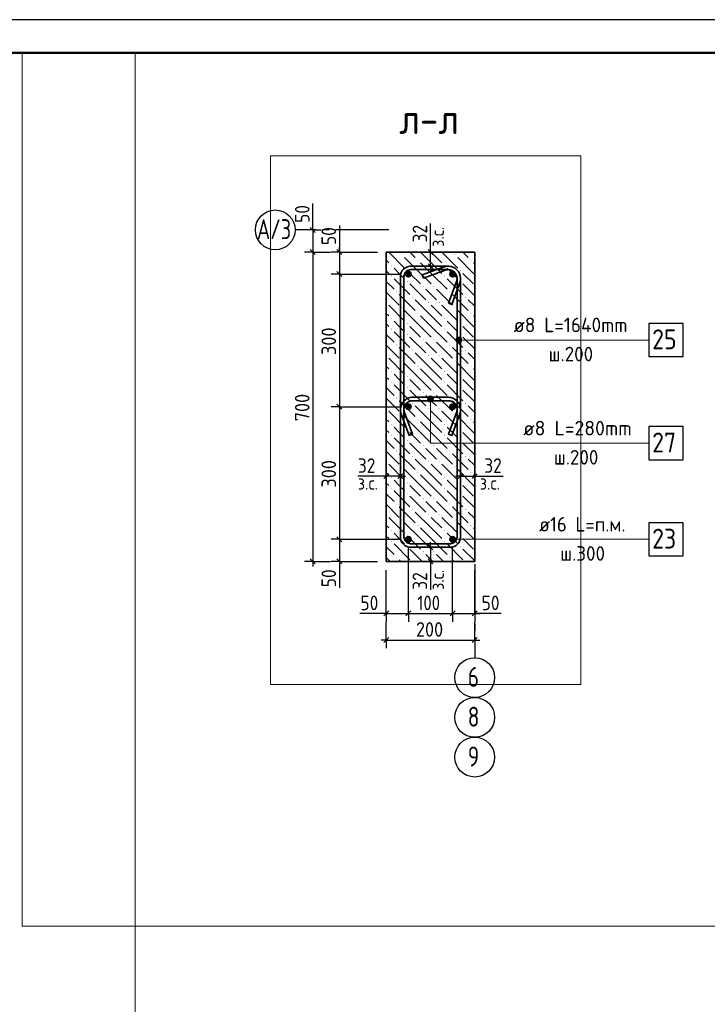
# Model space of a CAD drawing. Header units: millimetres. Extents: x 0 to 42000, y 0 to 29700.
# Tile 13 of 18: x 21261 to 31631, y 14850 to 29700. Entities that reach past the tile are written whole.
import ezdxf

# ---------------------------------------------------------------- set-up
doc = ezdxf.new("R2010")
doc.units = ezdxf.units.MM
doc.linetypes.add('______5', pattern=[1100, 800, -100, 100, -100])
for name, color, linetype, lineweight in [('S1 Продольная арматура', 7, 'Continuous', 35), ('Standard', 7, 'Continuous', 25), ('ЖБ Пилон', 7, 'Continuous', 35), ('Заголовок чертежа', 7, 'Continuous', 25), ('Затяжка', 52, 'Continuous', 25), ('Позиционная метка линия выноска', 7, 'Continuous', 13)]:
    doc.layers.add(name, color=color, linetype=linetype, lineweight=lineweight)
doc.layers.add('Оси', color=7, linetype='______5')
doc.layers.add('Размерная выноска', color=7, linetype='Continuous')
doc.layers.add('Хомут', color=7, linetype='Continuous', lineweight=25, true_color=0x6e3c1e)
doc.styles.add('ISOCPEUR', font='txt')

msp = doc.modelspace()

# ---------------------------------------------------------------- hatches: boundary and pattern name
at = {"layer": 'S1 Продольная арматура', "linetype": 'Continuous', "lineweight": 18, "transparency": 33554687}
for points in [[(27176, 25863), (27172, 25884), (27160, 25901), (27143, 25912), (27123, 25916), (27102, 25912), (27085, 25901), (27073, 25884), (27069, 25863), (27073, 25843), (27085, 25825), (27102, 25814), (27123, 25810), (27143, 25814), (27160, 25825), (27172, 25843)], [(27176, 25863), (27172, 25884), (27160, 25901), (27143, 25912), (27123, 25916), (27102, 25912), (27085, 25901), (27073, 25884), (27069, 25863), (27073, 25843), (27085, 25825), (27102, 25814), (27123, 25810), (27143, 25814), (27160, 25825), (27172, 25843)], [(27843, 25863), (27839, 25884), (27827, 25901), (27810, 25912), (27789, 25916), (27769, 25912), (27752, 25901), (27740, 25884), (27736, 25863), (27740, 25843), (27752, 25825), (27769, 25814), (27789, 25810), (27810, 25814), (27827, 25825), (27839, 25843)], [(27843, 25863), (27839, 25884), (27827, 25901), (27810, 25912), (27789, 25916), (27769, 25912), (27752, 25901), (27740, 25884), (27736, 25863), (27740, 25843), (27752, 25825), (27769, 25814), (27789, 25810), (27810, 25814), (27827, 25825), (27839, 25843)], [(27176, 23863), (27172, 23884), (27160, 23901), (27143, 23912), (27123, 23916), (27102, 23912), (27085, 23901), (27073, 23884), (27069, 23863), (27073, 23843), (27085, 23825), (27102, 23814), (27123, 23810), (27143, 23814), (27160, 23825), (27172, 23843)], [(27176, 23863), (27172, 23884), (27160, 23901), (27143, 23912), (27123, 23916), (27102, 23912), (27085, 23901), (27073, 23884), (27069, 23863), (27073, 23843), (27085, 23825), (27102, 23814), (27123, 23810), (27143, 23814), (27160, 23825), (27172, 23843)], [(27843, 23863), (27839, 23884), (27827, 23901), (27810, 23912), (27789, 23916), (27769, 23912), (27752, 23901), (27740, 23884), (27736, 23863), (27740, 23843), (27752, 23825), (27769, 23814), (27789, 23810), (27810, 23814), (27827, 23825), (27839, 23843)], [(27843, 23863), (27839, 23884), (27827, 23901), (27810, 23912), (27789, 23916), (27769, 23912), (27752, 23901), (27740, 23884), (27736, 23863), (27740, 23843), (27752, 23825), (27769, 23814), (27789, 23810), (27810, 23814), (27827, 23825), (27839, 23843)], [(27176, 21863), (27172, 21884), (27160, 21901), (27143, 21912), (27123, 21916), (27102, 21912), (27085, 21901), (27073, 21884), (27069, 21863), (27073, 21843), (27085, 21825), (27102, 21814), (27123, 21810), (27143, 21814), (27160, 21825), (27172, 21843)], [(27176, 21863), (27172, 21884), (27160, 21901), (27143, 21912), (27123, 21916), (27102, 21912), (27085, 21901), (27073, 21884), (27069, 21863), (27073, 21843), (27085, 21825), (27102, 21814), (27123, 21810), (27143, 21814), (27160, 21825), (27172, 21843)], [(27843, 21863), (27839, 21884), (27827, 21901), (27810, 21912), (27789, 21916), (27769, 21912), (27752, 21901), (27740, 21884), (27736, 21863), (27740, 21843), (27752, 21825), (27769, 21814), (27789, 21810), (27810, 21814), (27827, 21825), (27839, 21843)], [(27843, 21863), (27839, 21884), (27827, 21901), (27810, 21912), (27789, 21916), (27769, 21912), (27752, 21901), (27740, 21884), (27736, 21863), (27740, 21843), (27752, 21825), (27769, 21814), (27789, 21810), (27810, 21814), (27827, 21825), (27839, 21843)]]:
    msp.add_hatch(color=7, dxfattribs=at).paths.add_polyline_path(points)
at = {"layer": 'ЖБ Пилон', "linetype": 'Continuous', "lineweight": 18, "transparency": 33554687}
for points in [[(27020, 26154), (27026, 26161), (27033, 26154), (27026, 26148)], [(27820, 26154), (27826, 26161), (27833, 26154), (27826, 26148)], [(26860, 25994), (26866, 26001), (26873, 25994), (26866, 25988)], [(27260, 26074), (27266, 26081), (27273, 26074), (27266, 26068)], [(27660, 25994), (27666, 26001), (27673, 25994), (27666, 25988)], [(28060, 26074), (28066, 26081), (28073, 26074), (28066, 26068)], [(26860, 25834), (26866, 25841), (26873, 25834), (26866, 25828)], [(27100, 25914), (27106, 25921), (27113, 25914), (27106, 25908)], [(27660, 25834), (27666, 25841), (27673, 25834), (27666, 25828)], [(27900, 25914), (27906, 25921), (27913, 25914), (27906, 25908)], [(27100, 25754), (27106, 25761), (27113, 25754), (27106, 25748)], [(27900, 25754), (27906, 25761), (27913, 25754), (27906, 25748)], [(26940, 25594), (26946, 25601), (26953, 25594), (26946, 25588)], [(27340, 25674), (27346, 25681), (27353, 25674), (27346, 25668)], [(27500, 25674), (27506, 25681), (27513, 25674), (27506, 25668)], [(27740, 25594), (27746, 25601), (27753, 25594), (27746, 25588)], [(26789, 25437), (26793, 25434), (26789, 25431)], [(27180, 25514), (27186, 25521), (27193, 25514), (27186, 25508)], [(27420, 25434), (27426, 25441), (27433, 25434), (27426, 25428)], [(27580, 25434), (27586, 25441), (27593, 25434), (27586, 25428)], [(27980, 25514), (27986, 25521), (27993, 25514), (27986, 25508)], [(27020, 25354), (27026, 25361), (27033, 25354), (27026, 25348)], [(27260, 25274), (27266, 25281), (27273, 25274), (27266, 25268)], [(27820, 25354), (27826, 25361), (27833, 25354), (27826, 25348)], [(28060, 25274), (28066, 25281), (28073, 25274), (28066, 25268)], [(26860, 25194), (26866, 25201), (26873, 25194), (26866, 25188)], [(27100, 25114), (27106, 25121), (27113, 25114), (27106, 25108)], [(27660, 25194), (27666, 25201), (27673, 25194), (27666, 25188)], [(27900, 25114), (27906, 25121), (27913, 25114), (27906, 25108)], [(26860, 25034), (26866, 25041), (26873, 25034), (26866, 25028)], [(27100, 24954), (27106, 24961), (27113, 24954), (27106, 24948)], [(27660, 25034), (27666, 25041), (27673, 25034), (27666, 25028)], [(27900, 24954), (27906, 24961), (27913, 24954), (27906, 24948)], [(26940, 24794), (26946, 24801), (26953, 24794), (26946, 24788)], [(27340, 24874), (27346, 24881), (27353, 24874), (27346, 24868)], [(27500, 24874), (27506, 24881), (27513, 24874), (27506, 24868)], [(27740, 24794), (27746, 24801), (27753, 24794), (27746, 24788)], [(27180, 24714), (27186, 24721), (27193, 24714), (27186, 24708)], [(27980, 24714), (27986, 24721), (27993, 24714), (27986, 24708)], [(26789, 24637), (26793, 24634), (26789, 24631)], [(27020, 24554), (27026, 24561), (27033, 24554), (27026, 24548)], [(27420, 24634), (27426, 24641), (27433, 24634), (27426, 24628)], [(27580, 24634), (27586, 24641), (27593, 24634), (27586, 24628)], [(27820, 24554), (27826, 24561), (27833, 24554), (27826, 24548)], [(26860, 24394), (26866, 24401), (26873, 24394), (26866, 24388)], [(27260, 24474), (27266, 24481), (27273, 24474), (27266, 24468)], [(27660, 24394), (27666, 24401), (27673, 24394), (27666, 24388)], [(28060, 24474), (28066, 24481), (28073, 24474), (28066, 24468)], [(26860, 24234), (26866, 24241), (26873, 24234), (26866, 24228)], [(27100, 24314), (27106, 24321), (27113, 24314), (27106, 24308)], [(27660, 24234), (27666, 24241), (27673, 24234), (27666, 24228)], [(27900, 24314), (27906, 24321), (27913, 24314), (27906, 24308)], [(27100, 24154), (27106, 24161), (27113, 24154), (27106, 24148)], [(27340, 24074), (27346, 24081), (27353, 24074), (27346, 24068)], [(27500, 24074), (27506, 24081), (27513, 24074), (27506, 24068)], [(27900, 24154), (27906, 24161), (27913, 24154), (27906, 24148)], [(26940, 23994), (26946, 24001), (26953, 23994), (26946, 23988)], [(27180, 23914), (27186, 23921), (27193, 23914), (27186, 23908)], [(27740, 23994), (27746, 24001), (27753, 23994), (27746, 23988)], [(27980, 23914), (27986, 23921), (27993, 23914), (27986, 23908)], [(26789, 23837), (26793, 23834), (26789, 23831)], [(27020, 23754), (27026, 23761), (27033, 23754), (27026, 23748)], [(27420, 23834), (27426, 23841), (27433, 23834), (27426, 23828)], [(27580, 23834), (27586, 23841), (27593, 23834), (27586, 23828)], [(27820, 23754), (27826, 23761), (27833, 23754), (27826, 23748)], [(27260, 23674), (27266, 23681), (27273, 23674), (27266, 23668)], [(28060, 23674), (28066, 23681), (28073, 23674), (28066, 23668)], [(26860, 23594), (26866, 23601), (26873, 23594), (26866, 23588)], [(27100, 23514), (27106, 23521), (27113, 23514), (27106, 23508)], [(27660, 23594), (27666, 23601), (27673, 23594), (27666, 23588)], [(27900, 23514), (27906, 23521), (27913, 23514), (27906, 23508)], [(26860, 23434), (26866, 23441), (26873, 23434), (26866, 23428)], [(27100, 23354), (27106, 23361), (27113, 23354), (27106, 23348)], [(27660, 23434), (27666, 23441), (27673, 23434), (27666, 23428)], [(27900, 23354), (27906, 23361), (27913, 23354), (27906, 23348)], [(26940, 23194), (26946, 23201), (26953, 23194), (26946, 23188)], [(27340, 23274), (27346, 23281), (27353, 23274), (27346, 23268)], [(27500, 23274), (27506, 23281), (27513, 23274), (27506, 23268)], [(27740, 23194), (27746, 23201), (27753, 23194), (27746, 23188)], [(26789, 23037), (26793, 23034), (26789, 23031)], [(27180, 23114), (27186, 23121), (27193, 23114), (27186, 23108)], [(27420, 23034), (27426, 23041), (27433, 23034), (27426, 23028)], [(27580, 23034), (27586, 23041), (27593, 23034), (27586, 23028)], [(27980, 23114), (27986, 23121), (27993, 23114), (27986, 23108)], [(27020, 22954), (27026, 22961), (27033, 22954), (27026, 22948)], [(27260, 22874), (27266, 22881), (27273, 22874), (27266, 22868)], [(27820, 22954), (27826, 22961), (27833, 22954), (27826, 22948)], [(28060, 22874), (28066, 22881), (28073, 22874), (28066, 22868)], [(26860, 22794), (26866, 22801), (26873, 22794), (26866, 22788)], [(27100, 22714), (27106, 22721), (27113, 22714), (27106, 22708)], [(27660, 22794), (27666, 22801), (27673, 22794), (27666, 22788)], [(27900, 22714), (27906, 22721), (27913, 22714), (27906, 22708)], [(26860, 22634), (26866, 22641), (26873, 22634), (26866, 22628)], [(27660, 22634), (27666, 22641), (27673, 22634), (27666, 22628)], [(27100, 22554), (27106, 22561), (27113, 22554), (27106, 22548)], [(27340, 22474), (27346, 22481), (27353, 22474), (27346, 22468)], [(27500, 22474), (27506, 22481), (27513, 22474), (27506, 22468)], [(27900, 22554), (27906, 22561), (27913, 22554), (27906, 22548)], [(26940, 22394), (26946, 22401), (26953, 22394), (26946, 22388)], [(27180, 22314), (27186, 22321), (27193, 22314), (27186, 22308)], [(27740, 22394), (27746, 22401), (27753, 22394), (27746, 22388)], [(27980, 22314), (27986, 22321), (27993, 22314), (27986, 22308)], [(26789, 22237), (26793, 22234), (26789, 22231)], [(27020, 22154), (27026, 22161), (27033, 22154), (27026, 22148)], [(27420, 22234), (27426, 22241), (27433, 22234), (27426, 22228)], [(27580, 22234), (27586, 22241), (27593, 22234), (27586, 22228)], [(27820, 22154), (27826, 22161), (27833, 22154), (27826, 22148)], [(26860, 21994), (26866, 22001), (26873, 21994), (26866, 21988)], [(27260, 22074), (27266, 22081), (27273, 22074), (27266, 22068)], [(27660, 21994), (27666, 22001), (27673, 21994), (27666, 21988)], [(28060, 22074), (28066, 22081), (28073, 22074), (28066, 22068)], [(26860, 21834), (26866, 21841), (26873, 21834), (26866, 21828)], [(27100, 21914), (27106, 21921), (27113, 21914), (27106, 21908)], [(27660, 21834), (27666, 21841), (27673, 21834), (27666, 21828)], [(27900, 21914), (27906, 21921), (27913, 21914), (27906, 21908)], [(27100, 21754), (27106, 21761), (27113, 21754), (27106, 21748)], [(27900, 21754), (27906, 21761), (27913, 21754), (27906, 21748)], [(26940, 21594), (26946, 21601), (26953, 21594), (26946, 21588)], [(27340, 21674), (27346, 21681), (27353, 21674), (27346, 21668)], [(27500, 21674), (27506, 21681), (27513, 21674), (27506, 21668)], [(27740, 21594), (27746, 21601), (27753, 21594), (27746, 21588)]]:
    msp.add_hatch(color=7, dxfattribs=at).paths.add_polyline_path(points, flags=16)
at = {"layer": 'Позиционная метка линия выноска', "linetype": 'Continuous', "lineweight": 13, "transparency": 33554687}
for points in [[(27844, 24847), (27844, 24892), (27838, 24869)], [(27860, 24831), (27860, 24908), (27844, 24892)], [(27860, 24831), (27844, 24892), (27844, 24847)], [(27883, 24824), (27883, 24914), (27860, 24908)], [(27883, 24824), (27860, 24908), (27860, 24831)], [(27905, 24831), (27905, 24908), (27883, 24914)], [(27905, 24831), (27883, 24914), (27883, 24824)], [(27921, 24847), (27921, 24892), (27905, 24908)], [(27921, 24847), (27905, 24908), (27905, 24831)], [(27921, 24892), (27921, 24847), (27928, 24869)], [(27411, 23980), (27501, 23980), (27495, 24002)], [(27411, 23980), (27495, 24002), (27417, 24002)], [(27417, 23957), (27501, 23980), (27411, 23980)], [(27417, 24002), (27495, 24002), (27478, 24018)], [(27417, 24002), (27478, 24018), (27434, 24018)], [(27417, 23957), (27495, 23957), (27501, 23980)], [(27434, 23941), (27495, 23957), (27417, 23957)], [(27434, 24018), (27478, 24018), (27456, 24025)], [(27434, 23941), (27478, 23941), (27495, 23957)], [(27478, 23941), (27434, 23941), (27456, 23935)]]:
    msp.add_hatch(color=7, dxfattribs=at).paths.add_polyline_path(points)

# ---------------------------------------------------------------- linework, layer by layer
at = {"layer": 'S1 Продольная арматура', "color": 7, "linetype": 'Continuous', "lineweight": 25, "transparency": 33554687}
msp.add_lwpolyline([(30749, 21613), (31269, 21613), (31269, 22113), (30749, 22113), (30749, 21613)], dxfattribs=at)
at = {"layer": 'Standard', "color": 7, "linetype": 'Continuous', "lineweight": -3, "transparency": 33554687}
for p, q in [((25682, 26530), (25682, 26605)), ((25682, 26530), (25557, 26530)), ((25682, 26530), (25807, 26530)), ((25682, 26530), (25682, 26196)), ((25682, 26196), (25557, 26196)), ((25682, 26196), (25807, 26196)), ((25682, 26196), (25949, 26196)), ((25682, 26196), (25682, 21530)), ((26082, 26196), (25957, 26196)), ((26082, 26196), (26082, 26271)), ((26082, 26196), (26207, 26196)), ((26082, 26196), (26656, 26196)), ((26082, 26196), (26082, 25863)), ((27456, 26196), (27331, 26196)), ((27456, 26196), (27456, 26271)), ((27456, 26196), (27581, 26196)), ((27456, 25983), (27456, 26196)), ((26082, 25863), (25957, 25863)), ((26082, 25863), (26207, 25863)), ((26082, 25863), (26989, 25863)), ((26082, 25863), (26082, 23863)), ((27456, 25983), (27331, 25983)), ((27456, 25983), (27581, 25983)), ((27456, 25983), (27456, 25908)), ((26082, 23863), (25957, 23863)), ((26082, 23863), (26207, 23863)), ((26082, 23863), (26989, 23863)), ((26082, 23863), (26082, 21863)), ((26789, 22815), (26789, 22940)), ((27003, 22815), (27003, 22940)), ((27909, 22815), (27909, 22940)), ((28123, 22815), (28123, 22940)), ((26789, 22815), (26714, 22815)), ((26789, 22815), (26789, 22690)), ((27003, 22815), (26789, 22815)), ((27003, 22815), (27003, 22690)), ((27003, 22815), (27078, 22815)), ((27909, 22815), (27834, 22815)), ((27909, 22815), (27909, 22690)), ((27909, 22815), (28123, 22815)), ((28123, 22815), (28123, 22690)), ((28123, 22815), (28198, 22815)), ((26082, 21863), (25957, 21863)), ((26082, 21863), (26207, 21863)), ((26082, 21863), (26989, 21863)), ((26082, 21863), (26082, 21530)), ((27456, 21743), (27331, 21743)), ((27456, 21743), (27456, 21818)), ((27456, 21743), (27581, 21743)), ((27456, 21743), (27456, 21530)), ((25682, 21530), (25557, 21530)), ((25682, 21530), (25807, 21530)), ((25682, 21530), (25949, 21530)), ((25682, 21530), (25682, 21455)), ((26082, 21530), (25957, 21530)), ((26082, 21530), (26207, 21530)), ((26082, 21530), (26656, 21530)), ((26082, 21530), (26082, 21455)), ((27456, 21530), (27331, 21530)), ((27456, 21530), (27581, 21530)), ((27456, 21530), (27456, 21455)), ((26789, 20744), (26789, 20869)), ((27123, 20744), (27123, 20869)), ((27789, 20744), (27789, 20869)), ((28123, 20744), (28123, 20869)), ((26789, 20744), (26714, 20744)), ((26789, 20744), (26789, 20619)), ((26789, 20744), (27123, 20744)), ((27123, 20744), (27123, 20619)), ((27123, 20744), (27789, 20744)), ((27789, 20744), (27789, 20619)), ((27789, 20744), (28123, 20744)), ((28123, 20744), (28123, 20619)), ((28123, 20744), (28198, 20744)), ((26789, 20344), (26789, 20611)), ((28123, 20344), (28123, 20611)), ((26789, 20344), (26789, 20469)), ((28123, 20344), (28123, 20469)), ((26789, 20344), (26714, 20344)), ((26789, 20344), (26789, 20219)), ((26789, 20344), (28123, 20344)), ((28123, 20344), (28123, 20219)), ((28123, 20344), (28198, 20344))]:
    msp.add_line(p, q, dxfattribs=at)
at = {"layer": 'Standard', "color": 7, "linetype": 'Continuous', "lineweight": 25, "transparency": 33554687}
for p, q in [((25644, 26567), (25719, 26492)), ((25644, 26234), (25719, 26159)), ((26044, 26234), (26119, 26159)), ((27493, 26159), (27419, 26234)), ((27493, 25945), (27419, 26020)), ((26044, 25901), (26119, 25826)), ((26044, 23901), (26119, 23826)), ((26827, 22853), (26752, 22778)), ((27040, 22853), (26965, 22778)), ((27872, 22778), (27947, 22853)), ((28085, 22778), (28160, 22853)), ((26044, 21901), (26119, 21826)), ((27419, 21781), (27493, 21706)), ((25644, 21567), (25719, 21492)), ((26044, 21567), (26119, 21492)), ((27419, 21567), (27493, 21492)), ((26752, 20707), (26827, 20782)), ((27085, 20707), (27160, 20782)), ((27752, 20707), (27827, 20782)), ((28085, 20707), (28160, 20782)), ((26752, 20307), (26827, 20382)), ((28085, 20307), (28160, 20382))]:
    msp.add_line(p, q, dxfattribs=at)
msp.add_lwpolyline([(0, 0), (42000, 0), (42000, 29700), (0, 29700), (0, 0)], close=True, dxfattribs=at)
at = {"layer": 'Standard', "color": 7, "linetype": 'Continuous', "lineweight": 50, "transparency": 33554687}
msp.add_lwpolyline([(2000, 29200), (41500, 29200), (41500, 500), (2000, 500), (2000, 29200)], close=True, dxfattribs=at)
at = {"layer": 'Standard', "color": 7, "linetype": 'Continuous', "lineweight": 13, "transparency": 33554687}
for points in [[(23000, 29200), (2000, 29200), (2000, 500), (23000, 500), (23000, 29200)], [(41500, 29200), (21298, 29200), (21298, 16028), (41500, 16028), (41500, 29200)]]:
    msp.add_lwpolyline(points, dxfattribs=at)
at = {"layer": 'Standard', "color": 254, "linetype": 'Continuous', "lineweight": 18, "true_color": 0xc4c4ff, "transparency": 33554687}
msp.add_lwpolyline([(25043, 19673), (29724, 19673), (29724, 27645), (25043, 27645), (25043, 19673)], dxfattribs=at)
at = {"layer": 'Standard', "color": 7, "linetype": 'Continuous', "lineweight": -3, "transparency": 33554687}
for points in [[(25682, 26530), (25665, 26530), (25665, 26530), (25549, 26530)], [(27123, 20744), (27123, 20761), (27123, 20761), (27123, 20761), (27123, 20761), (27123, 21183), (27123, 21183), (27123, 21730)], [(27789, 20744), (27789, 20761), (27789, 20761), (27789, 21555), (27789, 21555), (27789, 21730)], [(26789, 20744), (26789, 20761), (26789, 20761), (26789, 20761), (26789, 20761), (26789, 20997), (26789, 20997), (26789, 21396)], [(28123, 20744), (28123, 20761), (28123, 20761), (28123, 21396)]]:
    msp.add_lwpolyline(points, dxfattribs=at)
at = {"layer": 'ЖБ Пилон', "color": 7, "linetype": 'Continuous', "lineweight": 35, "transparency": 33554687}
for p, q in [((26789, 26196), (26789, 21530)), ((28123, 26196), (26789, 26196)), ((28123, 21530), (28123, 26196)), ((26789, 21530), (28123, 21530))]:
    msp.add_line(p, q, dxfattribs=at)
at = {"layer": 'ЖБ Пилон', "color": 9, "linetype": 'Continuous', "lineweight": 18, "true_color": 0xc7c7c7, "transparency": 33554687}
for p, q in [((26826, 26194), (27066, 25954)), ((26984, 26196), (26986, 26194)), ((27144, 26196), (27226, 26114)), ((27466, 26034), (27304, 26196)), ((27466, 26194), (27626, 26034)), ((27626, 26194), (27866, 25954)), ((27784, 26196), (27786, 26194)), ((27944, 26196), (28026, 26114)), ((28123, 26177), (28104, 26196)), ((26789, 26071), (26826, 26034)), ((27306, 25874), (27066, 26114)), ((27306, 26034), (27466, 25874)), ((27466, 26034), (27626, 25874)), ((28106, 25874), (27866, 26114)), ((28106, 26034), (28123, 26017)), ((26789, 25911), (26826, 25874)), ((26986, 25874), (26906, 25954)), ((27066, 25794), (26986, 25874)), ((27146, 25874), (27306, 25714)), ((27306, 25874), (27466, 25714)), ((27466, 25874), (27706, 25634)), ((27786, 25874), (27706, 25954)), ((27866, 25794), (27786, 25874)), ((27946, 25874), (28106, 25714)), ((28106, 25874), (28123, 25857)), ((26789, 25751), (26906, 25634)), ((26906, 25794), (27146, 25554)), ((27146, 25714), (27386, 25474)), ((27706, 25794), (27946, 25554)), ((27946, 25714), (28123, 25537)), ((26789, 25591), (26986, 25394)), ((26986, 25554), (27226, 25314)), ((27466, 25554), (27386, 25634)), ((27546, 25474), (27466, 25554)), ((27546, 25634), (27786, 25394)), ((27786, 25554), (28026, 25314)), ((26826, 25394), (27066, 25154)), ((27466, 25234), (27226, 25474)), ((27466, 25394), (27626, 25234)), ((27626, 25394), (27866, 25154)), ((28123, 25377), (28026, 25474)), ((26789, 25271), (26826, 25234)), ((27306, 25074), (27066, 25314)), ((28106, 25074), (27866, 25314)), ((26789, 25111), (26826, 25074)), ((26986, 25074), (26906, 25154)), ((27306, 25234), (27466, 25074)), ((27466, 25234), (27626, 25074)), ((27786, 25074), (27706, 25154)), ((28106, 25234), (28123, 25217)), ((26789, 24951), (26906, 24834)), ((26906, 24994), (27146, 24754)), ((27066, 24994), (26986, 25074)), ((27146, 25074), (27306, 24914)), ((27306, 25074), (27466, 24914)), ((27466, 25074), (27706, 24834)), ((27706, 24994), (27946, 24754)), ((27866, 24994), (27786, 25074)), ((27946, 25074), (28106, 24914)), ((28106, 25074), (28123, 25057)), ((27146, 24914), (27386, 24674)), ((27466, 24754), (27386, 24834)), ((27546, 24834), (27786, 24594)), ((27946, 24914), (28123, 24737)), ((26789, 24791), (26986, 24594)), ((26986, 24754), (27226, 24514)), ((27466, 24434), (27226, 24674)), ((27546, 24674), (27466, 24754)), ((27786, 24754), (28026, 24514)), ((28123, 24577), (28026, 24674)), ((26826, 24594), (27066, 24354)), ((27306, 24274), (27066, 24514)), ((27466, 24594), (27626, 24434)), ((27626, 24594), (27866, 24354)), ((28106, 24274), (27866, 24514)), ((26789, 24471), (26826, 24434)), ((26986, 24274), (26906, 24354)), ((27306, 24434), (27466, 24274)), ((27466, 24434), (27626, 24274)), ((27786, 24274), (27706, 24354)), ((28106, 24434), (28123, 24417)), ((26789, 24311), (26826, 24274)), ((27066, 24194), (26986, 24274)), ((27146, 24274), (27306, 24114)), ((27306, 24274), (27466, 24114)), ((27466, 24274), (27706, 24034)), ((27866, 24194), (27786, 24274)), ((27946, 24274), (28106, 24114)), ((28106, 24274), (28123, 24257)), ((26789, 24151), (26906, 24034)), ((26906, 24194), (27146, 23954)), ((27146, 24114), (27386, 23874)), ((27706, 24194), (27946, 23954)), ((27946, 24114), (28123, 23937)), ((26789, 23991), (26986, 23794)), ((26986, 23954), (27226, 23714)), ((27466, 23954), (27386, 24034)), ((27546, 23874), (27466, 23954)), ((27546, 24034), (27786, 23794)), ((27786, 23954), (28026, 23714)), ((26826, 23794), (27066, 23554)), ((27466, 23634), (27226, 23874)), ((27466, 23794), (27626, 23634)), ((27626, 23794), (27866, 23554)), ((28123, 23777), (28026, 23874)), ((26789, 23671), (26826, 23634)), ((27306, 23474), (27066, 23714)), ((27306, 23634), (27466, 23474)), ((27466, 23634), (27626, 23474)), ((28106, 23474), (27866, 23714)), ((28106, 23634), (28123, 23617)), ((26789, 23511), (26826, 23474)), ((26986, 23474), (26906, 23554)), ((27066, 23394), (26986, 23474)), ((27146, 23474), (27306, 23314)), ((27306, 23474), (27466, 23314)), ((27466, 23474), (27706, 23234)), ((27786, 23474), (27706, 23554)), ((27866, 23394), (27786, 23474)), ((27946, 23474), (28106, 23314)), ((28106, 23474), (28123, 23457)), ((26789, 23351), (26906, 23234)), ((26906, 23394), (27146, 23154)), ((27706, 23394), (27946, 23154)), ((26789, 23191), (26986, 22994)), ((27146, 23314), (27386, 23074)), ((27466, 23154), (27386, 23234)), ((27546, 23234), (27786, 22994)), ((27946, 23314), (28123, 23137)), ((26986, 23154), (27226, 22914)), ((27466, 22834), (27226, 23074)), ((27546, 23074), (27466, 23154)), ((27786, 23154), (28026, 22914)), ((28123, 22977), (28026, 23074)), ((26789, 22871), (26826, 22834)), ((26826, 22994), (27066, 22754)), ((27306, 22674), (27066, 22914)), ((27466, 22994), (27626, 22834)), ((27626, 22994), (27866, 22754)), ((28106, 22674), (27866, 22914)), ((26986, 22674), (26906, 22754)), ((27306, 22834), (27466, 22674)), ((27466, 22834), (27626, 22674)), ((27786, 22674), (27706, 22754)), ((28106, 22834), (28123, 22817)), ((26789, 22711), (26826, 22674)), ((26906, 22594), (27146, 22354)), ((27066, 22594), (26986, 22674)), ((27146, 22674), (27306, 22514)), ((27306, 22674), (27466, 22514)), ((27466, 22674), (27706, 22434)), ((27706, 22594), (27946, 22354)), ((27866, 22594), (27786, 22674)), ((27946, 22674), (28106, 22514)), ((28106, 22674), (28123, 22657)), ((26789, 22551), (26906, 22434)), ((27146, 22514), (27386, 22274)), ((27466, 22354), (27386, 22434)), ((27546, 22434), (27786, 22194)), ((27946, 22514), (28123, 22337)), ((26789, 22391), (26986, 22194)), ((26986, 22354), (27226, 22114)), ((27546, 22274), (27466, 22354)), ((27786, 22354), (28026, 22114)), ((26826, 22194), (27066, 21954)), ((27466, 22034), (27226, 22274)), ((27466, 22194), (27626, 22034)), ((27626, 22194), (27866, 21954)), ((28123, 22177), (28026, 22274)), ((26789, 22071), (26826, 22034)), ((27306, 21874), (27066, 22114)), ((27306, 22034), (27466, 21874)), ((27466, 22034), (27626, 21874)), ((28106, 21874), (27866, 22114)), ((28106, 22034), (28123, 22017)), ((26789, 21911), (26826, 21874)), ((26986, 21874), (26906, 21954)), ((27066, 21794), (26986, 21874)), ((27146, 21874), (27306, 21714)), ((27306, 21874), (27466, 21714)), ((27466, 21874), (27706, 21634)), ((27786, 21874), (27706, 21954)), ((27866, 21794), (27786, 21874)), ((27946, 21874), (28106, 21714)), ((28106, 21874), (28123, 21857)), ((26789, 21751), (26906, 21634)), ((26906, 21794), (27146, 21554)), ((27146, 21714), (27330, 21530)), ((27706, 21794), (27946, 21554)), ((27946, 21714), (28123, 21537)), ((26789, 21591), (26850, 21530)), ((26986, 21554), (27010, 21530)), ((27466, 21554), (27386, 21634)), ((27490, 21530), (27466, 21554)), ((27546, 21634), (27650, 21530)), ((27786, 21554), (27810, 21530))]:
    msp.add_line(p, q, dxfattribs=at)
at = {"layer": 'Затяжка', "color": 7, "linetype": 'Continuous', "lineweight": 35, "transparency": 33554687}
msp.add_lwpolyline([(27132, 23430), (27013, 23758), (27011, 23765), (27009, 23772), (27007, 23780), (27005, 23787), (27004, 23795), (27003, 23802), (27003, 23810), (27003, 23818), (27003, 23828), (27007, 23861), (27018, 23895), (27036, 23926), (27057, 23952), (27083, 23973), (27114, 23991), (27148, 24002), (27181, 24006), (27731, 24006), (27764, 24002), (27798, 23991), (27829, 23973), (27855, 23952), (27876, 23926), (27894, 23895), (27905, 23861), (27909, 23828), (27909, 23818), (27909, 23810), (27909, 23802), (27908, 23795), (27907, 23787), (27905, 23780), (27903, 23772), (27901, 23765), (27899, 23758), (27780, 23430), (27729, 23448), (27848, 23775), (27850, 23780), (27852, 23786), (27853, 23791), (27854, 23796), (27855, 23802), (27855, 23807), (27856, 23813), (27856, 23818), (27856, 23825), (27853, 23849), (27845, 23873), (27832, 23896), (27817, 23914), (27799, 23929), (27776, 23941), (27752, 23950), (27728, 23953), (27184, 23953), (27160, 23950), (27136, 23941), (27113, 23929), (27095, 23914), (27080, 23896), (27067, 23873), (27059, 23849), (27056, 23825), (27056, 23818), (27056, 23813), (27057, 23807), (27057, 23802), (27058, 23796), (27059, 23791), (27060, 23786), (27062, 23780), (27064, 23775), (27183, 23448), (27132, 23430)], dxfattribs=at)
msp.add_lwpolyline([(27132, 23430), (27013, 23758), (27011, 23765), (27009, 23772), (27007, 23780), (27005, 23787), (27004, 23795), (27003, 23802), (27003, 23810), (27003, 23818), (27003, 23828), (27007, 23861), (27018, 23895), (27036, 23926), (27057, 23952), (27083, 23973), (27114, 23991), (27148, 24002), (27181, 24006), (27731, 24006), (27764, 24002), (27798, 23991), (27829, 23973), (27855, 23952), (27876, 23926), (27894, 23895), (27905, 23861), (27909, 23828), (27909, 23818), (27909, 23810), (27909, 23802), (27908, 23795), (27907, 23787), (27905, 23780), (27903, 23772), (27901, 23765), (27899, 23758), (27780, 23430), (27729, 23448), (27848, 23775), (27850, 23780), (27852, 23786), (27853, 23791), (27854, 23796), (27855, 23802), (27855, 23807), (27856, 23813), (27856, 23818), (27856, 23825), (27853, 23849), (27845, 23873), (27832, 23896), (27817, 23914), (27799, 23929), (27776, 23941), (27752, 23950), (27728, 23953), (27184, 23953), (27160, 23950), (27136, 23941), (27113, 23929), (27095, 23914), (27080, 23896), (27067, 23873), (27059, 23849), (27056, 23825), (27056, 23818), (27056, 23813), (27057, 23807), (27057, 23802), (27058, 23796), (27059, 23791), (27060, 23786), (27062, 23780), (27064, 23775), (27183, 23448), (27132, 23430)], dxfattribs=at)
msp.add_lwpolyline([(27132, 23430), (27013, 23758), (27011, 23765), (27009, 23772), (27007, 23780), (27005, 23787), (27004, 23795), (27003, 23802), (27003, 23810), (27003, 23818), (27003, 23828), (27007, 23861), (27018, 23895), (27036, 23926), (27057, 23952), (27083, 23973), (27114, 23991), (27148, 24002), (27181, 24006), (27731, 24006), (27764, 24002), (27798, 23991), (27829, 23973), (27855, 23952), (27876, 23926), (27894, 23895), (27905, 23861), (27909, 23828), (27909, 23818), (27909, 23810), (27909, 23802), (27908, 23795), (27907, 23787), (27905, 23780), (27903, 23772), (27901, 23765), (27899, 23758), (27780, 23430), (27729, 23448), (27848, 23775), (27850, 23780), (27852, 23786), (27853, 23791), (27854, 23796), (27855, 23802), (27855, 23807), (27856, 23813), (27856, 23818), (27856, 23825), (27853, 23849), (27845, 23873), (27832, 23896), (27817, 23914), (27799, 23929), (27776, 23941), (27752, 23950), (27728, 23953), (27184, 23953), (27160, 23950), (27136, 23941), (27113, 23929), (27095, 23914), (27080, 23896), (27067, 23873), (27059, 23849), (27056, 23825), (27056, 23818), (27056, 23813), (27057, 23807), (27057, 23802), (27058, 23796), (27059, 23791), (27060, 23786), (27062, 23780), (27064, 23775), (27183, 23448), (27132, 23430)], dxfattribs=at)
msp.add_lwpolyline([(27132, 23430), (27013, 23758), (27011, 23765), (27009, 23772), (27007, 23780), (27005, 23787), (27004, 23795), (27003, 23802), (27003, 23810), (27003, 23818), (27003, 23828), (27007, 23861), (27018, 23895), (27036, 23926), (27057, 23952), (27083, 23973), (27114, 23991), (27148, 24002), (27181, 24006), (27731, 24006), (27764, 24002), (27798, 23991), (27829, 23973), (27855, 23952), (27876, 23926), (27894, 23895), (27905, 23861), (27909, 23828), (27909, 23818), (27909, 23810), (27909, 23802), (27908, 23795), (27907, 23787), (27905, 23780), (27903, 23772), (27901, 23765), (27899, 23758), (27780, 23430), (27729, 23448), (27848, 23775), (27850, 23780), (27852, 23786), (27853, 23791), (27854, 23796), (27855, 23802), (27855, 23807), (27856, 23813), (27856, 23818), (27856, 23825), (27853, 23849), (27845, 23873), (27832, 23896), (27817, 23914), (27799, 23929), (27776, 23941), (27752, 23950), (27728, 23953), (27184, 23953), (27160, 23950), (27136, 23941), (27113, 23929), (27095, 23914), (27080, 23896), (27067, 23873), (27059, 23849), (27056, 23825), (27056, 23818), (27056, 23813), (27057, 23807), (27057, 23802), (27058, 23796), (27059, 23791), (27060, 23786), (27062, 23780), (27064, 23775), (27183, 23448), (27132, 23430)], dxfattribs=at)
msp.add_lwpolyline([(27132, 23430), (27013, 23758), (27011, 23765), (27009, 23772), (27007, 23780), (27005, 23787), (27004, 23795), (27003, 23802), (27003, 23810), (27003, 23818), (27003, 23828), (27007, 23861), (27018, 23895), (27036, 23926), (27057, 23952), (27083, 23973), (27114, 23991), (27148, 24002), (27181, 24006), (27731, 24006), (27764, 24002), (27798, 23991), (27829, 23973), (27855, 23952), (27876, 23926), (27894, 23895), (27905, 23861), (27909, 23828), (27909, 23818), (27909, 23810), (27909, 23802), (27908, 23795), (27907, 23787), (27905, 23780), (27903, 23772), (27901, 23765), (27899, 23758), (27780, 23430), (27729, 23448), (27848, 23775), (27850, 23780), (27852, 23786), (27853, 23791), (27854, 23796), (27855, 23802), (27855, 23807), (27856, 23813), (27856, 23818), (27856, 23825), (27853, 23849), (27845, 23873), (27832, 23896), (27817, 23914), (27799, 23929), (27776, 23941), (27752, 23950), (27728, 23953), (27184, 23953), (27160, 23950), (27136, 23941), (27113, 23929), (27095, 23914), (27080, 23896), (27067, 23873), (27059, 23849), (27056, 23825), (27056, 23818), (27056, 23813), (27057, 23807), (27057, 23802), (27058, 23796), (27059, 23791), (27060, 23786), (27062, 23780), (27064, 23775), (27183, 23448), (27132, 23430)], dxfattribs=at)
msp.add_lwpolyline([(27132, 23430), (27013, 23758), (27011, 23765), (27009, 23772), (27007, 23780), (27005, 23787), (27004, 23795), (27003, 23802), (27003, 23810), (27003, 23818), (27003, 23828), (27007, 23861), (27018, 23895), (27036, 23926), (27057, 23952), (27083, 23973), (27114, 23991), (27148, 24002), (27181, 24006), (27731, 24006), (27764, 24002), (27798, 23991), (27829, 23973), (27855, 23952), (27876, 23926), (27894, 23895), (27905, 23861), (27909, 23828), (27909, 23818), (27909, 23810), (27909, 23802), (27908, 23795), (27907, 23787), (27905, 23780), (27903, 23772), (27901, 23765), (27899, 23758), (27780, 23430), (27729, 23448), (27848, 23775), (27850, 23780), (27852, 23786), (27853, 23791), (27854, 23796), (27855, 23802), (27855, 23807), (27856, 23813), (27856, 23818), (27856, 23825), (27853, 23849), (27845, 23873), (27832, 23896), (27817, 23914), (27799, 23929), (27776, 23941), (27752, 23950), (27728, 23953), (27184, 23953), (27160, 23950), (27136, 23941), (27113, 23929), (27095, 23914), (27080, 23896), (27067, 23873), (27059, 23849), (27056, 23825), (27056, 23818), (27056, 23813), (27057, 23807), (27057, 23802), (27058, 23796), (27059, 23791), (27060, 23786), (27062, 23780), (27064, 23775), (27183, 23448), (27132, 23430)], dxfattribs=at)
at = {"layer": 'Затяжка', "color": 7, "linetype": 'Continuous', "lineweight": 25, "transparency": 33554687}
msp.add_lwpolyline([(30749, 23063), (31269, 23063), (31269, 23563), (30749, 23563), (30749, 23063)], dxfattribs=at)
at = {"layer": 'Оси', "color": 8, "linetype": '______5', "lineweight": -3, "transparency": 33554687}
for p, q in [((26826, 26530), (25415, 26530)), ((28123, 21489), (28123, 20078))]:
    msp.add_line(p, q, dxfattribs=at)
at = {"layer": 'Оси', "color": 7, "linetype": 'Continuous', "lineweight": -3, "transparency": 33554687}
for centre in [(25115, 26530), (28123, 19778), (28123, 19178), (28123, 18578)]:
    msp.add_circle(centre, 300, dxfattribs=at)
at = {"layer": 'Позиционная метка линия выноска', "color": 7, "linetype": 'Continuous', "lineweight": 13, "transparency": 33554687}
for p, q in [((27838, 24869), (27838, 24869)), ((27883, 24914), (27883, 24914)), ((30749, 24869), (27883, 24869)), ((27883, 24824), (27883, 24824)), ((27928, 24869), (27928, 24869)), ((27411, 23980), (27411, 23980)), ((27456, 24025), (27456, 24025)), ((27456, 23935), (27456, 23935)), ((27501, 23980), (27501, 23980)), ((27789, 21863), (30749, 21863))]:
    msp.add_line(p, q, dxfattribs=at)
msp.add_lwpolyline([(30749, 23313), (27456, 23313), (27456, 23980)], dxfattribs=at)
for centre in [(27883, 24869), (27456, 23980)]:
    msp.add_circle(centre, 45, dxfattribs=at)
at = {"layer": 'Размерная выноска', "color": 7, "linetype": 'Continuous', "lineweight": -3, "transparency": 33554687}
for p, q in [((25682, 26530), (25682, 26930)), ((26082, 26596), (26082, 26196)), ((27456, 26196), (27456, 26627)), ((26789, 22815), (26359, 22815)), ((28123, 22815), (28553, 22815)), ((26082, 21530), (26082, 21130)), ((27456, 21530), (27456, 21100)), ((26789, 20744), (26389, 20744)), ((28523, 20744), (28123, 20744))]:
    msp.add_line(p, q, dxfattribs=at)
at = {"layer": 'Хомут', "color": 7, "linetype": 'Continuous', "lineweight": 35, "transparency": 33554687}
msp.add_lwpolyline([(27729, 25425), (27848, 25752), (27850, 25757), (27852, 25763), (27853, 25768), (27854, 25773), (27855, 25779), (27855, 25784), (27856, 25790), (27856, 25795), (27856, 25802), (27853, 25826), (27845, 25850), (27832, 25872), (27817, 25891), (27799, 25906), (27776, 25918), (27752, 25926), (27728, 25930), (27156, 25930), (27137, 25927), (27118, 25921), (27101, 25911), (27087, 25899), (27075, 25885), (27065, 25868), (27059, 25849), (27056, 25830), (27056, 21897), (27059, 21878), (27065, 21859), (27075, 21841), (27087, 21827), (27101, 21815), (27118, 21805), (27137, 21799), (27156, 21796), (27756, 21796), (27775, 21799), (27794, 21805), (27811, 21815), (27825, 21827), (27837, 21841), (27847, 21859), (27853, 21878), (27856, 21897), (27856, 25802), (27853, 25826), (27845, 25850), (27832, 25872), (27817, 25891), (27799, 25906), (27776, 25918), (27752, 25926), (27728, 25930), (27722, 25930), (27716, 25930), (27710, 25929), (27705, 25929), (27700, 25928), (27694, 25927), (27689, 25925), (27683, 25924), (27678, 25922), (27351, 25803), (27333, 25853), (27661, 25973), (27668, 25975), (27675, 25977), (27683, 25979), (27690, 25980), (27698, 25981), (27705, 25982), (27713, 25983), (27721, 25983), (27731, 25983), (27764, 25979), (27798, 25967), (27829, 25950), (27855, 25928), (27876, 25903), (27894, 25872), (27905, 25838), (27909, 25805), (27909, 21893), (27906, 21866), (27896, 21837), (27881, 21811), (27863, 21789), (27842, 21771), (27815, 21756), (27787, 21747), (27760, 21743), (27152, 21743), (27125, 21747), (27097, 21756), (27070, 21771), (27049, 21789), (27031, 21811), (27016, 21837), (27006, 21866), (27003, 21893), (27003, 25833), (27006, 25861), (27016, 25889), (27031, 25915), (27049, 25937), (27070, 25955), (27097, 25970), (27125, 25979), (27152, 25983), (27731, 25983), (27764, 25979), (27798, 25967), (27829, 25950), (27855, 25928), (27876, 25903), (27894, 25872), (27905, 25838), (27909, 25805), (27909, 25794), (27909, 25787), (27909, 25779), (27908, 25772), (27907, 25764), (27905, 25756), (27903, 25749), (27901, 25742), (27899, 25734), (27780, 25407), (27729, 25425)], dxfattribs=at)
msp.add_lwpolyline([(27729, 25425), (27848, 25752), (27850, 25757), (27852, 25763), (27853, 25768), (27854, 25773), (27855, 25779), (27855, 25784), (27856, 25790), (27856, 25795), (27856, 25802), (27853, 25826), (27845, 25850), (27832, 25872), (27817, 25891), (27799, 25906), (27776, 25918), (27752, 25926), (27728, 25930), (27156, 25930), (27137, 25927), (27118, 25921), (27101, 25911), (27087, 25899), (27075, 25885), (27065, 25868), (27059, 25849), (27056, 25830), (27056, 21897), (27059, 21878), (27065, 21859), (27075, 21841), (27087, 21827), (27101, 21815), (27118, 21805), (27137, 21799), (27156, 21796), (27756, 21796), (27775, 21799), (27794, 21805), (27811, 21815), (27825, 21827), (27837, 21841), (27847, 21859), (27853, 21878), (27856, 21897), (27856, 25802), (27853, 25826), (27845, 25850), (27832, 25872), (27817, 25891), (27799, 25906), (27776, 25918), (27752, 25926), (27728, 25930), (27722, 25930), (27716, 25930), (27710, 25929), (27705, 25929), (27700, 25928), (27694, 25927), (27689, 25925), (27683, 25924), (27678, 25922), (27351, 25803), (27333, 25853), (27661, 25973), (27668, 25975), (27675, 25977), (27683, 25979), (27690, 25980), (27698, 25981), (27705, 25982), (27713, 25983), (27721, 25983), (27731, 25983), (27764, 25979), (27798, 25967), (27829, 25950), (27855, 25928), (27876, 25903), (27894, 25872), (27905, 25838), (27909, 25805), (27909, 21893), (27906, 21866), (27896, 21837), (27881, 21811), (27863, 21789), (27842, 21771), (27815, 21756), (27787, 21747), (27760, 21743), (27152, 21743), (27125, 21747), (27097, 21756), (27070, 21771), (27049, 21789), (27031, 21811), (27016, 21837), (27006, 21866), (27003, 21893), (27003, 25833), (27006, 25861), (27016, 25889), (27031, 25915), (27049, 25937), (27070, 25955), (27097, 25970), (27125, 25979), (27152, 25983), (27731, 25983), (27764, 25979), (27798, 25967), (27829, 25950), (27855, 25928), (27876, 25903), (27894, 25872), (27905, 25838), (27909, 25805), (27909, 25794), (27909, 25787), (27909, 25779), (27908, 25772), (27907, 25764), (27905, 25756), (27903, 25749), (27901, 25742), (27899, 25734), (27780, 25407), (27729, 25425)], dxfattribs=at)
msp.add_lwpolyline([(27729, 25425), (27848, 25752), (27850, 25757), (27852, 25763), (27853, 25768), (27854, 25773), (27855, 25779), (27855, 25784), (27856, 25790), (27856, 25795), (27856, 25802), (27853, 25826), (27845, 25850), (27832, 25872), (27817, 25891), (27799, 25906), (27776, 25918), (27752, 25926), (27728, 25930), (27156, 25930), (27137, 25927), (27118, 25921), (27101, 25911), (27087, 25899), (27075, 25885), (27065, 25868), (27059, 25849), (27056, 25830), (27056, 21897), (27059, 21878), (27065, 21859), (27075, 21841), (27087, 21827), (27101, 21815), (27118, 21805), (27137, 21799), (27156, 21796), (27756, 21796), (27775, 21799), (27794, 21805), (27811, 21815), (27825, 21827), (27837, 21841), (27847, 21859), (27853, 21878), (27856, 21897), (27856, 25802), (27853, 25826), (27845, 25850), (27832, 25872), (27817, 25891), (27799, 25906), (27776, 25918), (27752, 25926), (27728, 25930), (27722, 25930), (27716, 25930), (27710, 25929), (27705, 25929), (27700, 25928), (27694, 25927), (27689, 25925), (27683, 25924), (27678, 25922), (27351, 25803), (27333, 25853), (27661, 25973), (27668, 25975), (27675, 25977), (27683, 25979), (27690, 25980), (27698, 25981), (27705, 25982), (27713, 25983), (27721, 25983), (27731, 25983), (27764, 25979), (27798, 25967), (27829, 25950), (27855, 25928), (27876, 25903), (27894, 25872), (27905, 25838), (27909, 25805), (27909, 21893), (27906, 21866), (27896, 21837), (27881, 21811), (27863, 21789), (27842, 21771), (27815, 21756), (27787, 21747), (27760, 21743), (27152, 21743), (27125, 21747), (27097, 21756), (27070, 21771), (27049, 21789), (27031, 21811), (27016, 21837), (27006, 21866), (27003, 21893), (27003, 25833), (27006, 25861), (27016, 25889), (27031, 25915), (27049, 25937), (27070, 25955), (27097, 25970), (27125, 25979), (27152, 25983), (27731, 25983), (27764, 25979), (27798, 25967), (27829, 25950), (27855, 25928), (27876, 25903), (27894, 25872), (27905, 25838), (27909, 25805), (27909, 25794), (27909, 25787), (27909, 25779), (27908, 25772), (27907, 25764), (27905, 25756), (27903, 25749), (27901, 25742), (27899, 25734), (27780, 25407), (27729, 25425)], dxfattribs=at)
msp.add_lwpolyline([(27729, 25425), (27848, 25752), (27850, 25757), (27852, 25763), (27853, 25768), (27854, 25773), (27855, 25779), (27855, 25784), (27856, 25790), (27856, 25795), (27856, 25802), (27853, 25826), (27845, 25850), (27832, 25872), (27817, 25891), (27799, 25906), (27776, 25918), (27752, 25926), (27728, 25930), (27156, 25930), (27137, 25927), (27118, 25921), (27101, 25911), (27087, 25899), (27075, 25885), (27065, 25868), (27059, 25849), (27056, 25830), (27056, 21897), (27059, 21878), (27065, 21859), (27075, 21841), (27087, 21827), (27101, 21815), (27118, 21805), (27137, 21799), (27156, 21796), (27756, 21796), (27775, 21799), (27794, 21805), (27811, 21815), (27825, 21827), (27837, 21841), (27847, 21859), (27853, 21878), (27856, 21897), (27856, 25802), (27853, 25826), (27845, 25850), (27832, 25872), (27817, 25891), (27799, 25906), (27776, 25918), (27752, 25926), (27728, 25930), (27722, 25930), (27716, 25930), (27710, 25929), (27705, 25929), (27700, 25928), (27694, 25927), (27689, 25925), (27683, 25924), (27678, 25922), (27351, 25803), (27333, 25853), (27661, 25973), (27668, 25975), (27675, 25977), (27683, 25979), (27690, 25980), (27698, 25981), (27705, 25982), (27713, 25983), (27721, 25983), (27731, 25983), (27764, 25979), (27798, 25967), (27829, 25950), (27855, 25928), (27876, 25903), (27894, 25872), (27905, 25838), (27909, 25805), (27909, 21893), (27906, 21866), (27896, 21837), (27881, 21811), (27863, 21789), (27842, 21771), (27815, 21756), (27787, 21747), (27760, 21743), (27152, 21743), (27125, 21747), (27097, 21756), (27070, 21771), (27049, 21789), (27031, 21811), (27016, 21837), (27006, 21866), (27003, 21893), (27003, 25833), (27006, 25861), (27016, 25889), (27031, 25915), (27049, 25937), (27070, 25955), (27097, 25970), (27125, 25979), (27152, 25983), (27731, 25983), (27764, 25979), (27798, 25967), (27829, 25950), (27855, 25928), (27876, 25903), (27894, 25872), (27905, 25838), (27909, 25805), (27909, 25794), (27909, 25787), (27909, 25779), (27908, 25772), (27907, 25764), (27905, 25756), (27903, 25749), (27901, 25742), (27899, 25734), (27780, 25407), (27729, 25425)], dxfattribs=at)
msp.add_lwpolyline([(27729, 25425), (27848, 25752), (27850, 25757), (27852, 25763), (27853, 25768), (27854, 25773), (27855, 25779), (27855, 25784), (27856, 25790), (27856, 25795), (27856, 25802), (27853, 25826), (27845, 25850), (27832, 25872), (27817, 25891), (27799, 25906), (27776, 25918), (27752, 25926), (27728, 25930), (27156, 25930), (27137, 25927), (27118, 25921), (27101, 25911), (27087, 25899), (27075, 25885), (27065, 25868), (27059, 25849), (27056, 25830), (27056, 21897), (27059, 21878), (27065, 21859), (27075, 21841), (27087, 21827), (27101, 21815), (27118, 21805), (27137, 21799), (27156, 21796), (27756, 21796), (27775, 21799), (27794, 21805), (27811, 21815), (27825, 21827), (27837, 21841), (27847, 21859), (27853, 21878), (27856, 21897), (27856, 25802), (27853, 25826), (27845, 25850), (27832, 25872), (27817, 25891), (27799, 25906), (27776, 25918), (27752, 25926), (27728, 25930), (27722, 25930), (27716, 25930), (27710, 25929), (27705, 25929), (27700, 25928), (27694, 25927), (27689, 25925), (27683, 25924), (27678, 25922), (27351, 25803), (27333, 25853), (27661, 25973), (27668, 25975), (27675, 25977), (27683, 25979), (27690, 25980), (27698, 25981), (27705, 25982), (27713, 25983), (27721, 25983), (27731, 25983), (27764, 25979), (27798, 25967), (27829, 25950), (27855, 25928), (27876, 25903), (27894, 25872), (27905, 25838), (27909, 25805), (27909, 21893), (27906, 21866), (27896, 21837), (27881, 21811), (27863, 21789), (27842, 21771), (27815, 21756), (27787, 21747), (27760, 21743), (27152, 21743), (27125, 21747), (27097, 21756), (27070, 21771), (27049, 21789), (27031, 21811), (27016, 21837), (27006, 21866), (27003, 21893), (27003, 25833), (27006, 25861), (27016, 25889), (27031, 25915), (27049, 25937), (27070, 25955), (27097, 25970), (27125, 25979), (27152, 25983), (27731, 25983), (27764, 25979), (27798, 25967), (27829, 25950), (27855, 25928), (27876, 25903), (27894, 25872), (27905, 25838), (27909, 25805), (27909, 25794), (27909, 25787), (27909, 25779), (27908, 25772), (27907, 25764), (27905, 25756), (27903, 25749), (27901, 25742), (27899, 25734), (27780, 25407), (27729, 25425)], dxfattribs=at)
msp.add_lwpolyline([(27729, 25425), (27848, 25752), (27850, 25757), (27852, 25763), (27853, 25768), (27854, 25773), (27855, 25779), (27855, 25784), (27856, 25790), (27856, 25795), (27856, 25802), (27853, 25826), (27845, 25850), (27832, 25872), (27817, 25891), (27799, 25906), (27776, 25918), (27752, 25926), (27728, 25930), (27156, 25930), (27137, 25927), (27118, 25921), (27101, 25911), (27087, 25899), (27075, 25885), (27065, 25868), (27059, 25849), (27056, 25830), (27056, 21897), (27059, 21878), (27065, 21859), (27075, 21841), (27087, 21827), (27101, 21815), (27118, 21805), (27137, 21799), (27156, 21796), (27756, 21796), (27775, 21799), (27794, 21805), (27811, 21815), (27825, 21827), (27837, 21841), (27847, 21859), (27853, 21878), (27856, 21897), (27856, 25802), (27853, 25826), (27845, 25850), (27832, 25872), (27817, 25891), (27799, 25906), (27776, 25918), (27752, 25926), (27728, 25930), (27722, 25930), (27716, 25930), (27710, 25929), (27705, 25929), (27700, 25928), (27694, 25927), (27689, 25925), (27683, 25924), (27678, 25922), (27351, 25803), (27333, 25853), (27661, 25973), (27668, 25975), (27675, 25977), (27683, 25979), (27690, 25980), (27698, 25981), (27705, 25982), (27713, 25983), (27721, 25983), (27731, 25983), (27764, 25979), (27798, 25967), (27829, 25950), (27855, 25928), (27876, 25903), (27894, 25872), (27905, 25838), (27909, 25805), (27909, 21893), (27906, 21866), (27896, 21837), (27881, 21811), (27863, 21789), (27842, 21771), (27815, 21756), (27787, 21747), (27760, 21743), (27152, 21743), (27125, 21747), (27097, 21756), (27070, 21771), (27049, 21789), (27031, 21811), (27016, 21837), (27006, 21866), (27003, 21893), (27003, 25833), (27006, 25861), (27016, 25889), (27031, 25915), (27049, 25937), (27070, 25955), (27097, 25970), (27125, 25979), (27152, 25983), (27731, 25983), (27764, 25979), (27798, 25967), (27829, 25950), (27855, 25928), (27876, 25903), (27894, 25872), (27905, 25838), (27909, 25805), (27909, 25794), (27909, 25787), (27909, 25779), (27908, 25772), (27907, 25764), (27905, 25756), (27903, 25749), (27901, 25742), (27899, 25734), (27780, 25407), (27729, 25425)], dxfattribs=at)
at = {"layer": 'Хомут', "color": 7, "linetype": 'Continuous', "lineweight": 25, "transparency": 33554687}
msp.add_lwpolyline([(30749, 24619), (31269, 24619), (31269, 25119), (30749, 25119), (30749, 24619)], dxfattribs=at)

# ---------------------------------------------------------------- texts
at = {"layer": 'S1 Продольная арматура', "color": 7, "linetype": 'Continuous', "lineweight": 13, "transparency": 33554687, "attachment_point": 7, "style": 'ISOCPEUR'}
for s, insert, char_height, width in [('\\W0.94;ø16 L=п.м. ', (29093, 21980), 220, 1599.14), ('\\W0.87;23', (30799, 21723), 300, 550.81), ('\\W0.95;ш.300 ', (29412, 21540), 220, 962.12)]:
    msp.add_mtext(s, dxfattribs=dict(at, insert=insert, char_height=char_height, width=width))
at = {"layer": 'Standard', "color": 7, "linetype": 'Continuous', "lineweight": 25, "transparency": 33554687, "char_height": 220, "attachment_point": 7, "rotation": 90, "style": 'ISOCPEUR'}
for s, insert, width in [('\\W0.87;50', (25632, 26634), 403.93), ('\\W0.87;32', (27406, 26340), 403.92), ('\\W0.87;50', (26032, 26301), 403.92), ('\\W0.91;300', (26032, 24643), 561.99), ('\\W0.91;700', (25632, 23643), 561.98), ('\\W0.91;300', (26032, 22643), 561.98), ('\\W0.87;50', (26032, 21140), 403.92), ('\\W0.87;32', (27406, 21101), 403.93)]:
    msp.add_mtext(s, dxfattribs=dict(at, insert=insert, width=width))
at = {"layer": 'Standard', "color": 7, "linetype": 'Continuous', "lineweight": 18, "transparency": 33554687, "char_height": 200, "attachment_point": 7, "rotation": 90, "style": 'ISOCPEUR'}
for insert, width in [((27659, 26275), 459.94), ((27659, 21101), 459.95)]:
    msp.add_mtext('\\W0.90;з.с.', dxfattribs=dict(at, insert=insert, width=width))
at = {"layer": 'Standard', "color": 7, "linetype": 'Continuous', "lineweight": 25, "transparency": 33554687, "char_height": 220, "attachment_point": 7, "style": 'ISOCPEUR'}
for s, insert, width in [('\\W0.87;32', (26360, 22865), 403.93), ('\\W0.87;32', (28266, 22865), 403.94), ('\\W0.87;50', (26399, 20794), 403.92), ('\\W0.83;100', (27258, 20794), 508.57), ('\\W0.87;50', (28227, 20794), 403.92), ('\\W0.91;200', (27236, 20394), 562)]:
    msp.add_mtext(s, dxfattribs=dict(at, insert=insert, width=width))
at = {"layer": 'Standard', "color": 7, "linetype": 'Continuous', "lineweight": 18, "transparency": 33554687, "char_height": 200, "width": 459.94, "attachment_point": 7, "style": 'ISOCPEUR'}
for insert in [(26361, 22612), (28201, 22612)]:
    msp.add_mtext('\\W0.90;з.с.', dxfattribs=dict(at, insert=insert))
at = {"layer": 'Заголовок чертежа', "color": 7, "linetype": 'Continuous', "lineweight": 50, "transparency": 33554687, "insert": (26984, 27975), "char_height": 450, "width": 1149.51, "attachment_point": 7, "style": 'ISOCPEUR'}
msp.add_mtext('\\W0.91;л-л', dxfattribs=at)
at = {"layer": 'Затяжка', "color": 7, "linetype": 'Continuous', "lineweight": 13, "transparency": 33554687, "attachment_point": 7, "style": 'ISOCPEUR'}
for s, insert, char_height, width in [('\\W0.98;ø8 L=280mm ', (28854, 23430), 220, 1888.53), ('\\W0.87;27', (30799, 23173), 300, 550.81), ('\\W0.95;ш.200 ', (29316, 22990), 220, 962.12)]:
    msp.add_mtext(s, dxfattribs=dict(at, insert=insert, char_height=char_height, width=width))
at = {"layer": 'Оси', "color": 7, "linetype": 'Continuous', "lineweight": 25, "transparency": 33554687, "char_height": 300, "attachment_point": 7, "style": 'ISOCPEUR'}
for s, insert, width in [('\\W0.74;А/3', (24839, 26390), 662.01), ('\\W0.78;6', (28018, 19638), 326.41), ('\\W0.78;8', (28018, 19038), 326.41), ('\\W0.78;9', (28018, 18438), 326.41)]:
    msp.add_mtext(s, dxfattribs=dict(at, insert=insert, width=width))
at = {"layer": 'Хомут', "color": 7, "linetype": 'Continuous', "lineweight": 13, "transparency": 33554687, "attachment_point": 7, "style": 'ISOCPEUR'}
for s, insert, char_height, width in [('\\W0.96;ø8 L=1640mm ', (28709, 24987), 220, 2018.38), ('\\W0.87;25', (30799, 24729), 300, 550.81), ('\\W0.95;ш.200 ', (29237, 24547), 220, 962.14)]:
    msp.add_mtext(s, dxfattribs=dict(at, insert=insert, char_height=char_height, width=width))

doc.saveas('drawing.dxf')
